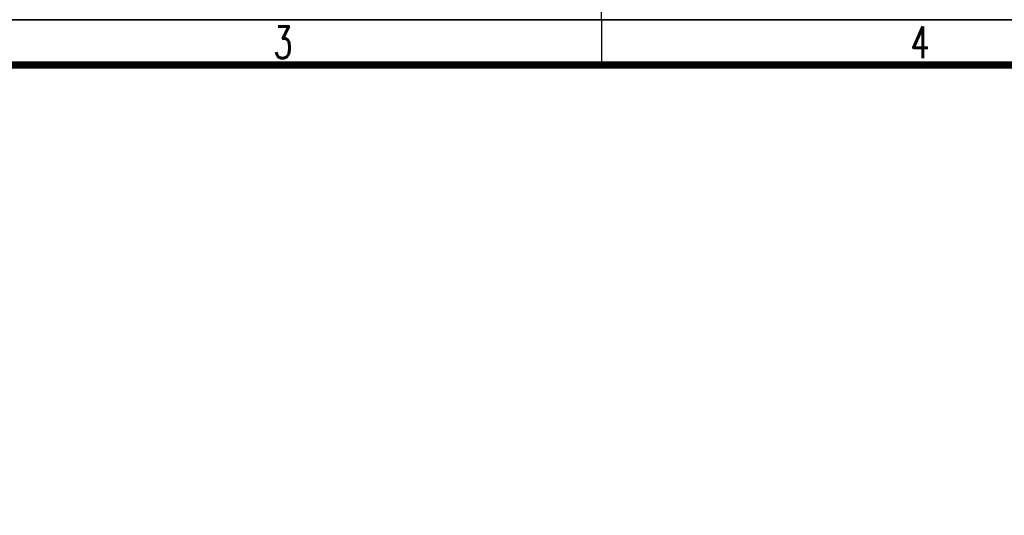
# Model space of a CAD drawing. Extents: x 39527407 to 39530665, y 3786466 to 3790957.
# Tile 44 of 113: x 39528515 to 39529333, y 3788300 to 3788712. Entities that reach past the tile are written whole.
import ezdxf
from ezdxf.enums import TextEntityAlignment as Align

# ---------------------------------------------------------------- set-up
doc = ezdxf.new("R2010")
doc.units = 0
doc.linetypes.add('DASHEDX2', pattern=[38.1, 25.4, -12.7])
doc.layers.add('TK-ABCD-TTLB-E', color=3, linetype='CONTINUOUS')
doc.layers.add('路线', color=7, linetype='DASHEDX2', lineweight=30)
doc.styles.add('SimHztxt', font='simplex.shx', dxfattribs={"width": 0.8, "bigfont": 'hztxt.shx'})

# ---------------------------------------------------------------- blocks, each defined once
blk = doc.blocks.new('A$C69525F90')
at = {"layer": 'TK-ABCD-TTLB-E', "color": 3}
for p, q in [((0, 52.5), (1.25, 52.5)), ((74.25, 52.5), (73, 52.5))]:
    blk.add_line(p, q, dxfattribs=at)
blk.add_lwpolyline([(74.25, 0), (0, 0), (0, 105), (74.25, 105), (74.25, 0)], dxfattribs=at)
at = {"layer": 'TK-ABCD-TTLB-E', "color": 3, "const_width": 0.2}
blk.add_lwpolyline([(73, 6.25), (1.25, 6.25), (1.25, 103.75), (73, 103.75), (73, 6.25)], dxfattribs=at)
at = {"layer": 'TK-ABCD-TTLB-E', "color": 3, "style": 'SimHztxt', "width": 0.7}
for s, p in [('4', (0.625, 61.25)), ('3', (0.625, 43.75))]:
    blk.add_text(s, height=0.875, rotation=90, dxfattribs=at).set_placement(p, align=Align.MIDDLE_CENTER)

msp = doc.modelspace()

# ---------------------------------------------------------------- block references
at = {"layer": '路线', "linetype": 'ByBlock', "lineweight": -3, "xscale": 30.2444574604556, "yscale": 30.2444574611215, "zscale": 30.24445746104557, "rotation": 270}
for p in [(39527410.40194, 3790957.50045, -38.58), (39527410.40194, 3788711.84949, -38.58)]:
    msp.add_blockref('A$C69525F90', p, dxfattribs=at)

doc.saveas('drawing.dxf')
